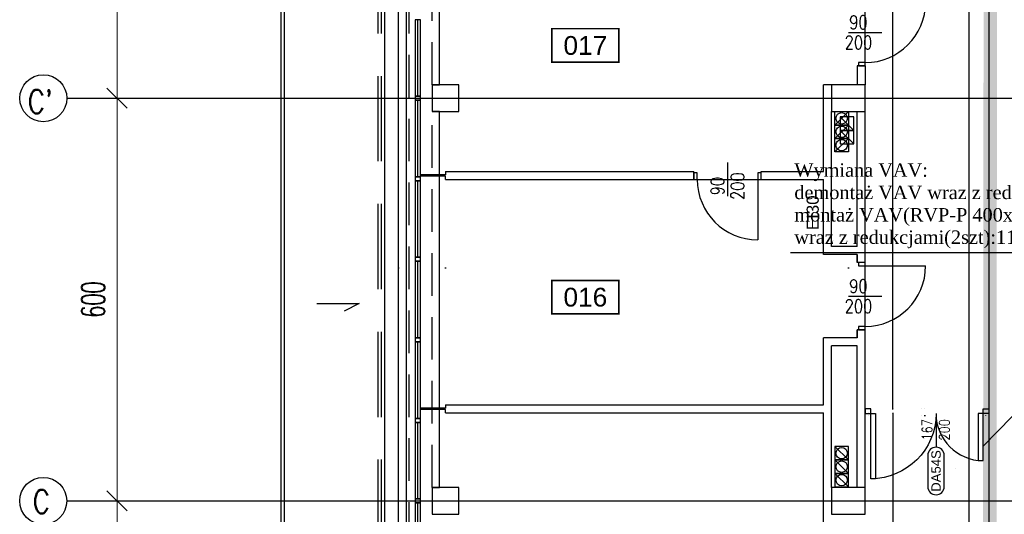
# Model space of a CAD drawing. Header units: centimetres. Extents: x -228435 to 46820, y -89367 to 152985.
# Tile 15 of 256: x -77480 to -62818, y 28800 to 36170. Entities that reach past the tile are written whole.
import ezdxf
from ezdxf.enums import TextEntityAlignment as Align

# ---------------------------------------------------------------- set-up
doc = ezdxf.new("R2010")
doc.units = ezdxf.units.CM
doc.header["$LTSCALE"] = 50
doc.header["$PDMODE"] = 35
doc.header["$PDSIZE"] = 0.1
for name, pattern in [('Kondygnacja  -0_5$0$DIVIDE', [31.75, 12.7, -6.35, 0, -6.35, 0, -6.35]), ('Kondygnacja  -0_5$0$DOT2', [3.175, 0, -3.175]), ('Kondygnacja  -0_5$0$HIDDEN', [9.525, 6.35, -3.175]), ('Osie rzutów$0$DASHDOT2', [12.7, 6.35, -3.175, 0, -3.175])]:
    doc.linetypes.add(name, pattern=pattern)
doc.layers.get('0').update_dxf_attribs({"color": 8})
doc.layers.get('DEFPOINTS').update_dxf_attribs({"color": 8})
for name, color, linetype in [('IS_zmiany 2024', 3, 'Continuous'), ('Kondygnacja  -0_5$0$ARCH_ETAPOWANIE', 8, 'Kondygnacja  -0_5$0$DIVIDE'), ('Kondygnacja  -0_5$0$ARCH_INFO_ETYK_DRZWI', 8, 'Continuous'), ('Kondygnacja  -0_5$0$ARCH_INFO_ETYK_DRZWI_IST', 8, 'Continuous'), ('Kondygnacja  -0_5$0$ARCH_INFO_ODPORNOŚĆ OGNIOWA', 8, 'Continuous'), ('Kondygnacja  -0_5$0$ARCH_INFO_OPISY', 8, 'Continuous'), ('Kondygnacja  -0_5$0$ARCH_MUROWANE_IST', 8, 'Continuous'), ('Kondygnacja  -0_5$0$ARCH_NIEWIDOK_IST', 8, 'Kondygnacja  -0_5$0$HIDDEN'), ('Kondygnacja  -0_5$0$ARCH_OTWORY_WENTYLACJA_IST', 8, 'Continuous'), ('Kondygnacja  -0_5$0$ARCH_WIDOK_IST', 8, 'Continuous'), ('Kondygnacja  -0_5$0$ARCH_WYBURZENIA', 8, 'Kondygnacja  -0_5$0$DOT2'), ('Kondygnacja  -0_5$0$ARCH_ŚLUSARKA_DRZWI', 8, 'Continuous'), ('Kondygnacja  -0_5$0$ARCH_ŚLUSARKA_DRZWI_IST', 8, 'Continuous'), ('Kondygnacja  -0_5$0$ARCH_ŚLUSARKA_OKNA_IST', 8, 'Continuous'), ('Kondygnacja  -0_5$0$ARCH_ŻELBET_IST', 8, 'Continuous'), ('Osie rzutów$0$ARCH_INFO_OSIE_IST', 8, 'Osie rzutów$0$DASHDOT2'), ('Osie rzutów$0$ARCH_INFO_OSIE_OPISY_IST', 8, 'Continuous'), ('Pomieszczenia -05$0$ARCH_INFO_AREA_ETYKIETY_200', 8, 'Continuous')]:
    doc.layers.add(name, color=color, linetype=linetype)
doc.layers.add('Kondygnacja  -0_5$0$ARCH_INFO_WYMIARY', color=8, linetype='Continuous', lineweight=9)
doc.layers.add('Osie rzutów$0$ARCH_INFO_WYMIARY', color=8, linetype='Continuous', lineweight=9)
doc.styles.add('Kondygnacja  -0_5$0$Arial', font='ARIAL.TTF')
doc.styles.add('Kondygnacja  -0_5$0$Romans', font='Romans.shx', dxfattribs={"width": 0.7})
doc.styles.add('Kondygnacja  -0_5$0$ROMANS-50-CM', font='romans.shx', dxfattribs={"width": 0.8, "height": 10})
doc.styles.add('Kondygnacja  -0_5$0$Standard', font='txt')
doc.styles.add('Osie rzutów$0$ROMANS-250-CM', font='romans.shx', dxfattribs={"width": 0.8, "height": 50})
doc.styles.add('Osie rzutów$0$wymiary_cuprum', font='Romans.shx', dxfattribs={"width": 0.6})
doc.styles.add('Pomieszczenia -05$0$Arial', font='ARIAL.TTF')
doc.dimstyles.new('Kondygnacja  -0_5$0$ISO-25', dxfattribs={"dimtxt": 2.5, "dimasz": 2.5, "dimexe": 1.25, "dimexo": 0.625, "dimtad": 1, "dimtxsty": 'Kondygnacja  -0_5$0$Standard', "dimcen": 2.5, "dimadec": 0, "dimazin": 0, "dimtfac": 1, "dimtmove": 0, "dimatfit": 3, "dimfxl": 1, "dimarcsym": 0})
doc.dimstyles.new('Kondygnacja  -0_5$0$Wymiary 1-100', dxfattribs={"dimtxt": 12, "dimasz": 10, "dimexe": 5, "dimexo": 0, "dimgap": 4, "dimtad": 1, "dimrnd": 0.5, "dimzin": 12, "dimdsep": 46, "dimtxsty": 'Kondygnacja  -0_5$0$Romans', "dimblk": 'Kondygnacja  -0_5$0$_Oblique', "dimcen": 10, "dimdle": 10, "dimclrt": 55, "dimazin": 0, "dimtfac": 1, "dimtmove": 1, "dimatfit": 3, "dimfxl": 8, "dimfxlon": 1, "dimtolj": 1, "dimtzin": 0, "dimarcsym": 0})
doc.dimstyles.new('Osie rzutów$0$ARCH_ CT', dxfattribs={"dimtxt": 20, "dimasz": 20, "dimexe": 12, "dimexo": 20, "dimgap": 5, "dimtad": 1, "dimdec": 1, "dimrnd": 0.5, "dimzin": 9, "dimdsep": 46, "dimtxsty": 'Osie rzutów$0$wymiary_cuprum', "dimblk": 'Osie rzutów$0$_Oblique', "dimcen": 8, "dimdle": 12, "dimclrd": 256, "dimclre": 256, "dimclrt": 55, "dimadec": 1, "dimazin": 0, "dimtfac": 1, "dimtdec": 1, "dimtmove": 1, "dimatfit": 2, "dimldrblk": 'Osie rzutów$0$_Dot', "dimfxl": 50, "dimtolj": 1, "dimtzin": 0, "dimlwd": -1, "dimlwe": -1, "dimarcsym": 0})

# ---------------------------------------------------------------- blocks, each defined once
blk = doc.blocks.new('Osie rzutów$0$_Oblique')
at = {"color": 0, "linetype": 'ByBlock', "lineweight": -2}
blk.add_line((-0.5, -0.5), (0.5, 0.5), dxfattribs=at)
blk = doc.blocks.new('*D320')
at = {"layer": 'DEFPOINTS', "color": 0}
for p in [(4545, 8600), (4511, 8000), (4545, 8000)]:
    blk.add_point(p, dxfattribs=at)
at = {"layer": 'Osie rzutów$0$ARCH_INFO_WYMIARY'}
for p, q in [((4511, 8608), (4511, 7992)), ((4530, 8600), (4503, 8600)), ((4530, 8000), (4503, 8000))]:
    blk.add_line(p, q, dxfattribs=at)
at = {"layer": 'Osie rzutów$0$ARCH_INFO_WYMIARY', "xscale": 30, "yscale": 30, "zscale": 30}
for p, rotation in [((4511, 8600), 90), ((4511, 8000), 270)]:
    blk.add_blockref('Osie rzutów$0$_Oblique', p, dxfattribs=dict(at, rotation=rotation))
at = {"layer": 'Osie rzutów$0$ARCH_INFO_WYMIARY', "color": 55, "insert": (4475.5, 8300), "char_height": 35, "attachment_point": 5, "rotation": 90, "style": 'Osie rzutów$0$wymiary_cuprum'}
blk.add_mtext('\\A1;600', dxfattribs=at)
blk = doc.blocks.new('Osie rzutów$0$_Dot')
at = {"color": 0, "linetype": 'ByBlock', "lineweight": -2}
blk.add_line((-0.5, 0), (-1, 0), dxfattribs=at)
at = {"color": 0, "linetype": 'ByBlock', "const_width": 0.5}
blk.add_lwpolyline([(-0.25, 0, 1), (0.25, 0, 1)], format="xyb", close=True, dxfattribs=at)
blk = doc.blocks.new('*D321')
at = {"layer": 'DEFPOINTS', "color": 0}
for p in [(4545, 8000), (4511, 7400), (4545, 7400)]:
    blk.add_point(p, dxfattribs=at)
at = {"layer": 'Osie rzutów$0$ARCH_INFO_WYMIARY'}
for p, q in [((4511, 8008), (4511, 7392)), ((4530, 8000), (4503, 8000)), ((4530, 7400), (4503, 7400))]:
    blk.add_line(p, q, dxfattribs=at)
at = {"layer": 'Osie rzutów$0$ARCH_INFO_WYMIARY', "xscale": 30, "yscale": 30, "zscale": 30}
for p, rotation in [((4511, 8000), 90), ((4511, 7400), 270)]:
    blk.add_blockref('Osie rzutów$0$_Oblique', p, dxfattribs=dict(at, rotation=rotation))
at = {"layer": 'Osie rzutów$0$ARCH_INFO_WYMIARY', "color": 55, "insert": (4475.5, 7700), "char_height": 35, "attachment_point": 5, "rotation": 90, "style": 'Osie rzutów$0$wymiary_cuprum'}
blk.add_mtext('\\A1;600', dxfattribs=at)
blk = doc.blocks.new('*D322')
at = {"layer": 'DEFPOINTS', "color": 0}
for p in [(4545, 7400), (4511, 6800), (4545, 6800)]:
    blk.add_point(p, dxfattribs=at)
at = {"layer": 'Osie rzutów$0$ARCH_INFO_WYMIARY'}
for p, q in [((4511, 7408), (4511, 6792)), ((4530, 7400), (4503, 7400)), ((4530, 6800), (4503, 6800))]:
    blk.add_line(p, q, dxfattribs=at)
at = {"layer": 'Osie rzutów$0$ARCH_INFO_WYMIARY', "xscale": 30, "yscale": 30, "zscale": 30}
for p, rotation in [((4511, 7400), 90), ((4511, 6800), 270)]:
    blk.add_blockref('Osie rzutów$0$_Oblique', p, dxfattribs=dict(at, rotation=rotation))
at = {"layer": 'Osie rzutów$0$ARCH_INFO_WYMIARY', "color": 55, "insert": (4475.5, 7100), "char_height": 35, "attachment_point": 5, "rotation": 90, "style": 'Osie rzutów$0$wymiary_cuprum'}
blk.add_mtext('\\A1;600', dxfattribs=at)
blk = doc.blocks.new('Kondygnacja  -0_5$0$T-drzwi_dół-200')
at = {"layer": 'Kondygnacja  -0_5$0$ARCH_INFO_ETYK_DRZWI'}
blk.add_line((0, 0), (0, -60), dxfattribs=at)
blk.add_lwpolyline([(-17.5, -77.5), (-17.5, -143.7, 1), (17.5, -143.7), (17.5, -77.5, 1)], format="xyb", close=True, dxfattribs=at)
at = {"layer": 'Kondygnacja  -0_5$0$ARCH_INFO_ETYK_DRZWI', "style": 'Kondygnacja  -0_5$0$Romans', "width": 0.8}
for tag, p in [('ADS_DRZWI:SZEROKOŚĆ', (-7.9, -23)), ('ADS_DRZWI:WYSOKOŚĆ', (29, -23))]:
    blk.add_attdef(tag, text='', height=22, rotation=90, dxfattribs=at).set_placement(p, align=Align.CENTER)
at = {"layer": 'Kondygnacja  -0_5$0$ARCH_INFO_ETYK_DRZWI', "color": 1, "style": 'Kondygnacja  -0_5$0$Arial'}
blk.add_attdef('ADS_DRZWI:ODPORNOŚĆ_OGNIOWA', text='', height=22, dxfattribs=at).set_placement((-0.1, 13.3), align=Align.BOTTOM_CENTER)
at = {"layer": 'Kondygnacja  -0_5$0$ARCH_INFO_ETYK_DRZWI', "style": 'Kondygnacja  -0_5$0$Arial'}
blk.add_attdef('ADS_DRZWI:SYMBOL', text='', height=20, rotation=90, dxfattribs=at).set_placement((0, -110.6), align=Align.MIDDLE)
blk = doc.blocks.new('Kondygnacja  -0_5$0$_Oblique')
at = {"color": 0, "linetype": 'ByBlock', "lineweight": -2}
blk.add_line((-0.5, -0.5), (0.5, 0.5), dxfattribs=at)
blk = doc.blocks.new('*D151')
at = {"layer": 'DEFPOINTS', "color": 0}
for p in [(-64890, 62540), (-64476, 62540), (-64890, 30370)]:
    blk.add_point(p, dxfattribs=at)
at = {"layer": 'Kondygnacja  -0_5$0$ARCH_INFO_WYMIARY', "color": 0, "lineweight": -2}
for p, q in [((-64484, 62540), (-64471, 62540)), ((-64476, 30360), (-64476, 62550)), ((-64496, 47990), (-64496, 48036)), ((-64476, 46455), (-64496, 47990)), ((-64484, 30370), (-64471, 30370))]:
    blk.add_line(p, q, dxfattribs=at)
at = {"layer": 'Kondygnacja  -0_5$0$ARCH_INFO_WYMIARY', "color": 0, "lineweight": -2, "xscale": 10, "yscale": 10, "zscale": 10}
for p, rotation in [((-64476, 62540), 90), ((-64476, 30370), 270)]:
    blk.add_blockref('Kondygnacja  -0_5$0$_Oblique', p, dxfattribs=dict(at, rotation=rotation))
at = {"layer": 'Kondygnacja  -0_5$0$ARCH_INFO_WYMIARY', "color": 55, "insert": (-64506, 48013), "char_height": 12, "attachment_point": 5, "rotation": 90, "style": 'Kondygnacja  -0_5$0$Romans'}
blk.add_mtext('\\A1;32170', dxfattribs=at)
blk = doc.blocks.new('*D97')
at = {"layer": 'DEFPOINTS', "color": 0}
for p in [(-64890, 30300), (-64890, 17770), (-64476, 17770)]:
    blk.add_point(p, dxfattribs=at)
at = {"layer": 'Kondygnacja  -0_5$0$ARCH_INFO_WYMIARY', "color": 0, "lineweight": -2}
for p, q in [((-64484, 30300), (-64471, 30300)), ((-64476, 30310), (-64476, 17760)), ((-64484, 17770), (-64471, 17770))]:
    blk.add_line(p, q, dxfattribs=at)
at = {"layer": 'Kondygnacja  -0_5$0$ARCH_INFO_WYMIARY', "color": 0, "lineweight": -2, "xscale": 10, "yscale": 10, "zscale": 10}
for p, rotation in [((-64476, 30300), 90), ((-64476, 17770), 270)]:
    blk.add_blockref('Kondygnacja  -0_5$0$_Oblique', p, dxfattribs=dict(at, rotation=rotation))
at = {"layer": 'Kondygnacja  -0_5$0$ARCH_INFO_WYMIARY', "color": 55, "insert": (-64486, 24035), "char_height": 12, "attachment_point": 5, "rotation": 90, "style": 'Kondygnacja  -0_5$0$Romans'}
blk.add_mtext('\\A1;12530', dxfattribs=at)
blk = doc.blocks.new('*D111')
at = {"layer": 'DEFPOINTS', "color": 0}
for p in [(-63339, 38800), (-63050, 38800), (-63050, 19095)]:
    blk.add_point(p, dxfattribs=at)
at = {"layer": 'Kondygnacja  -0_5$0$ARCH_INFO_WYMIARY', "color": 0, "lineweight": -2}
for p, q in [((-63331, 38800), (-63344, 38800)), ((-63339, 19085), (-63339, 38810)), ((-63331, 19095), (-63344, 19095))]:
    blk.add_line(p, q, dxfattribs=at)
at = {"layer": 'Kondygnacja  -0_5$0$ARCH_INFO_WYMIARY', "color": 0, "lineweight": -2, "xscale": 10, "yscale": 10, "zscale": 10}
for p, rotation in [((-63339, 38800), 90), ((-63339, 19095), 270)]:
    blk.add_blockref('Kondygnacja  -0_5$0$_Oblique', p, dxfattribs=dict(at, rotation=rotation))
at = {"layer": 'Kondygnacja  -0_5$0$ARCH_INFO_WYMIARY', "color": 55, "insert": (-63349, 27500), "char_height": 12, "attachment_point": 5, "rotation": 90, "style": 'Kondygnacja  -0_5$0$Romans'}
blk.add_mtext('\\A1;19705', dxfattribs=at)
blk = doc.blocks.new('Kondygnacja  -0_5$0$_Dot')
at = {"color": 0, "linetype": 'ByBlock', "lineweight": -2}
blk.add_line((-0.5, 0), (-1, 0), dxfattribs=at)
at = {"color": 0, "linetype": 'ByBlock', "const_width": 0.5}
blk.add_lwpolyline([(-0.25, 0, 1), (0.25, 0, 1)], format="xyb", close=True, dxfattribs=at)
blk = doc.blocks.new('Kondygnacja  -0_5$0$DRZWI90')
blk.add_line((-45, 0), (-45, 90))
at = {"lineweight": -3}
for p, q in [((0, -25), (0, 25)), ((45, 0), (-45, 0))]:
    blk.add_line(p, q, dxfattribs=at)
for points in [[(-50, -10), (-45, -10), (-45, 0), (-50, 0)], [(45, -10), (50, -10), (50, 0), (45, 0)]]:
    blk.add_lwpolyline(points, close=True, dxfattribs=at)
blk.add_arc((-45, 0), 90, 0, 90, dxfattribs=at)
blk = doc.blocks.new('Pomieszczenia -05$0$etykieta_numer')
at = {"color": 0, "linetype": 'ByBlock', "const_width": 2.44}
blk.add_lwpolyline([(-50, -50), (-50, 0), (50, 0), (50, -50)], close=True, dxfattribs=at)
at = {"color": 0, "linetype": 'ByBlock', "style": 'Pomieszczenia -05$0$Arial'}
blk.add_attdef('AECAREA:NUMBER', text='', height=28, dxfattribs=at).set_placement((0, -25), align=Align.MIDDLE)
blk = doc.blocks.new('Osie rzutów')
at = {"layer": 'Osie rzutów$0$ARCH_INFO_OSIE_IST', "ltscale": 10}
for p, q in [((4930, 12510), (4930, 4623.26)), ((5000, 12510), (5000, 4512.32)), ((5600, 12510), (5600, 4512.32)), ((4436.24, 8000), (15156.54, 8000)), ((4436.04, 7400), (15156.54, 7400))]:
    blk.add_line(p, q, dxfattribs=at)
at = {"layer": 'Osie rzutów$0$ARCH_INFO_OSIE_OPISY_IST'}
for centre in [(4401.24, 8000), (4401.04, 7400)]:
    blk.add_circle(centre, 35, dxfattribs=at)
at = {"layer": 'Osie rzutów$0$ARCH_INFO_OSIE_OPISY_IST', "style": 'Osie rzutów$0$ROMANS-250-CM', "width": 0.8}
for s, p in [("C'", (4378.21, 7977.41)), ('C', (4385.69, 7381.45))]:
    blk.add_text(s, height=35, dxfattribs=at).set_placement(p)
at = {"layer": 'Osie rzutów$0$ARCH_INFO_WYMIARY'}
for base, p1, p2, picture, middle in [((4511.04, 8000), (4544.98, 8600), (4544.98, 8000), '*D320', (4475.54, 8300)), ((4511.04, 7400), (4544.98, 8000), (4544.98, 7400), '*D321', (4475.54, 7700)), ((4511.04, 6800), (4544.98, 7400), (4544.98, 6800), '*D322', (4475.54, 7100))]:
    dim = blk.add_linear_dim(base=base, p1=p1, p2=p2, angle=270, dimstyle='Osie rzutów$0$ARCH_ CT', override={"dimtxt": 35, "dimasz": 30, "dimexe": 8, "dimexo": 15, "dimgap": 18, "dimdle": 8}, dxfattribs=at)
    dim.commit()
    dim.dimension.update_dxf_attribs({"geometry": picture, "text_midpoint": middle})

msp = doc.modelspace()

# ---------------------------------------------------------------- linework, layer by layer
at = {"layer": 'IS_zmiany 2024', "color": 2}
msp.add_line((-66000, 32700), (-59010.226, 32700), dxfattribs=at)
at = {"layer": 'Kondygnacja  -0_5$0$ARCH_ETAPOWANIE', "ltscale": 10, "const_width": 200, "elevation": 3000}
msp.add_lwpolyline([(-71680, -5690), (-71680, 9430), (-65010, 9430), (-65010, 10860), (-63050, 10860), (-62990, 77200), (-59020, 77200), (-59020, 89588.736), (-59420, 89588.736), (-59420.034, 102625.822), (-71890, 102620.19), (-71890, 102620.19), (-32748.04, 102637.868)], dxfattribs=at)
at = {"layer": 'Kondygnacja  -0_5$0$ARCH_MUROWANE_IST', "ltscale": 4}
for p, q in [((-63050, 38800), (-63050, 19095)), ((-64890, 35480), (-65010, 35480)), ((-65010, 35480), (-65010, 35200)), ((-64890, 35480), (-64890, 35200)), ((-65510, 33910), (-65510, 35200)), ((-64890, 35200), (-65510, 35200)), ((-65390, 32790), (-65390, 34800)), ((-65010, 32790), (-65010, 34800)), ((-64890, 32550), (-64890, 34800)), ((-71140, 33910), (-67440, 33910)), ((-71140, 33910), (-71140, 33860)), ((-67440, 33790), (-67440, 33910)), ((-66440, 33910), (-65510, 33910)), ((-66440, 33790), (-66440, 33910)), ((-71140, 33860), (-71510, 33860)), ((-71140, 33840), (-71510, 33840)), ((-71140, 33790), (-71140, 33840)), ((-71140, 33790), (-67440, 33790)), ((-66440, 33790), (-65510, 33790)), ((-65510, 32670), (-65510, 33790)), ((-65010, 32790), (-65390, 32790)), ((-65010, 32670), (-65510, 32670)), ((-65010, 32550), (-65010, 32670)), ((-65010, 32670), (-65010, 32550)), ((-64890, 32550), (-65010, 32550)), ((-65010, 31500), (-65010, 31550)), ((-64890, 31550), (-65010, 31550)), ((-65010, 31550), (-65010, 31430)), ((-64890, 31500), (-64890, 31550)), ((-65510, 30430), (-65510, 31430)), ((-65010, 31430), (-65510, 31430)), ((-65010, 31430), (-65010, 31500)), ((-64890, 29200), (-64890, 31500)), ((-65390, 29200), (-65390, 31310)), ((-65010, 31310), (-65390, 31310)), ((-65010, 29200), (-65010, 31310)), ((-71140, 30380), (-71510, 30380)), ((-71140, 30360), (-71510, 30360)), ((-71140, 30430), (-65510, 30430)), ((-71140, 30430), (-71140, 30380)), ((-71140, 30310), (-71140, 30360)), ((-71140, 30310), (-65510, 30310)), ((-65510, 28640), (-65510, 30310))]:
    msp.add_line(p, q, dxfattribs=at)
at = {"layer": 'Kondygnacja  -0_5$0$ARCH_NIEWIDOK_IST', "ltscale": 2}
for p, q in [((-71680, 11200), (-71680, 51868.29)), ((-71340, 35200), (-71340, 40800)), ((-71340, 29200), (-71340, 34800))]:
    msp.add_line(p, q, dxfattribs=at)
at = {"layer": 'Kondygnacja  -0_5$0$ARCH_NIEWIDOK_IST', "ltscale": 4}
for points in [[(-72140, 11200), (-72140.002, 43850), (-73140.002, 44850), (-72140.002, 45850), (-71590, 45850)], [(-72090.015, 11200), (-72090.002, 43870.711), (-73069.291, 44850), (-72119.291, 45800), (-71590, 45800)]]:
    msp.add_lwpolyline(points, dxfattribs=at)
at = {"layer": 'Kondygnacja  -0_5$0$ARCH_OTWORY_WENTYLACJA_IST'}
for p, q in [((-65140, 34800), (-65340, 34600)), ((-65260, 34720), (-65060, 34520)), ((-65140, 34600), (-65340, 34400)), ((-65260, 34520), (-65060, 34320)), ((-65140, 34400), (-65340, 34200)), ((-65140, 29610), (-65340, 29810)), ((-65140, 29410), (-65340, 29610)), ((-65140, 29210), (-65340, 29410))]:
    msp.add_line(p, q, dxfattribs=at)
for points in [[(-65140, 34600), (-65340, 34600), (-65340, 34800), (-65140, 34800)], [(-65260, 34520), (-65060, 34520), (-65060, 34720), (-65260, 34720)], [(-65140, 34400), (-65340, 34400), (-65340, 34600), (-65140, 34600)], [(-65260, 34320), (-65060, 34320), (-65060, 34520), (-65260, 34520)], [(-65140, 34200), (-65340, 34200), (-65340, 34400), (-65140, 34400)], [(-65140, 29810), (-65340, 29810), (-65340, 29610), (-65140, 29610)], [(-65140, 29610), (-65340, 29610), (-65340, 29410), (-65140, 29410)], [(-65140, 29410), (-65340, 29410), (-65340, 29210), (-65140, 29210)]]:
    msp.add_lwpolyline(points, close=True, dxfattribs=at)
for centre in [(-65240, 34700), (-65240, 34500), (-65240, 34300), (-65240, 29710), (-65240, 29510), (-65240, 29310)]:
    msp.add_circle(centre, 85, dxfattribs=at)
at = {"layer": 'Kondygnacja  -0_5$0$ARCH_WIDOK_IST'}
for p, q in [((-73540, 67150), (-73540, 10780)), ((-73590, 67100), (-73590, 10680)), ((-72040, 10780), (-72040, 50600)), ((-71840, 10776.088), (-71840, 50600)), ((-73054.905, 31941.587), (-72424.668, 31941.587)), ((-72424.668, 31941.587), (-72649.549, 31825.438))]:
    msp.add_line(p, q, dxfattribs=at)
for points in [[(-71680, 11200), (-71720, 11200), (-71720, 51868.29)], [(-71340, 35200), (-71230, 35200), (-71230, 40800), (-71340, 40800)], [(-71340, 29200), (-71230, 29200), (-71230, 34800), (-71340, 34800)]]:
    msp.add_lwpolyline(points, dxfattribs=at)
at = {"layer": 'Kondygnacja  -0_5$0$ARCH_WYBURZENIA', "ltscale": 6}
for p, q in [((-64840, 30320), (-64050, 30320)), ((-63100, 30270), (-63100, 29370))]:
    msp.add_line(p, q, dxfattribs=at)
for points in [[(-64890, 30270), (-64840, 30270), (-64840, 30370), (-64890, 30370)], [(-64840, 30270), (-64050, 30270), (-64050, 30370), (-64840, 30370)], [(-64000, 30370), (-64050, 30370), (-64050, 30270), (-64000, 30270)], [(-63050, 30370), (-63100, 30370), (-63100, 30270), (-63050, 30270)]]:
    msp.add_lwpolyline(points, close=True, dxfattribs=at)
msp.add_arc((-63100, 30270), 900, 180, 270, dxfattribs=at)
at = {"layer": 'Kondygnacja  -0_5$0$ARCH_ŚLUSARKA_DRZWI', "linetype": 'Continuous', "lineweight": -3}
for points in [[(-64805, 30370), (-64890, 30370), (-64890, 30300), (-64805, 30300)], [(-63135, 30370), (-63050, 30370), (-63050, 30300), (-63135, 30300)], [(-64805, 30300), (-64735, 30300), (-64735, 29330), (-64805, 29330)], [(-63135, 30300), (-63205, 30300), (-63205, 29600), (-63135, 29600)]]:
    msp.add_lwpolyline(points, close=True, dxfattribs=at)
at = {"layer": 'Kondygnacja  -0_5$0$ARCH_ŚLUSARKA_DRZWI', "linetype": 'Continuous', "lineweight": -3, "extrusion": (0, 0, -1)}
msp.add_arc((64805, 30300), 970, 180, 270, dxfattribs=at)
at = {"layer": 'Kondygnacja  -0_5$0$ARCH_ŚLUSARKA_DRZWI', "linetype": 'Continuous', "lineweight": -3}
msp.add_arc((-63135, 30300), 700, 180, 270, dxfattribs=at)
at = {"layer": 'Kondygnacja  -0_5$0$ARCH_ŚLUSARKA_OKNA_IST'}
for p, q in [((-71550, 35030), (-71550, 36170)), ((-71550, 33830), (-71550, 34970)), ((-71550, 32630), (-71550, 33770)), ((-71550, 31430), (-71550, 32570)), ((-71550, 30230), (-71550, 31370)), ((-71550, 29030), (-71550, 30170)), ((-71550, 27830), (-71550, 28970))]:
    msp.add_line(p, q, dxfattribs=at)
for points in [[(-71510, 35030), (-71510, 36170), (-71590, 36170), (-71590, 35030)], [(-71510, 34970), (-71510, 35030), (-71590, 35030), (-71590, 34970)], [(-71510, 33830), (-71510, 34970), (-71590, 34970), (-71590, 33830)], [(-71510, 33770), (-71510, 33830), (-71590, 33830), (-71590, 33770)], [(-71510, 32630), (-71510, 33770), (-71590, 33770), (-71590, 32630)], [(-71510, 32570), (-71510, 32630), (-71590, 32630), (-71590, 32570)], [(-71510, 31430), (-71510, 32570), (-71590, 32570), (-71590, 31430)], [(-71510, 31370), (-71510, 31430), (-71590, 31430), (-71590, 31370)], [(-71510, 30230), (-71510, 31370), (-71590, 31370), (-71590, 30230)], [(-71510, 30170), (-71510, 30230), (-71590, 30230), (-71590, 30170)], [(-71510, 29030), (-71510, 30170), (-71590, 30170), (-71590, 29030)], [(-71510, 28970), (-71510, 29030), (-71590, 29030), (-71590, 28970)], [(-71510, 27830), (-71510, 28970), (-71590, 28970), (-71590, 27830)]]:
    msp.add_lwpolyline(points, close=True, dxfattribs=at)
at = {"layer": 'Kondygnacja  -0_5$0$ARCH_ŻELBET_IST', "ltscale": 4}
for points in [[(-71340, 34800), (-70940, 34800), (-70940, 35200), (-71340, 35200)], [(-65390, 34800), (-64890, 34800), (-64890, 35200), (-65390, 35200)], [(-71340, 28800), (-70940, 28800), (-70940, 29200), (-71340, 29200)], [(-65390, 28800), (-64890, 28800), (-64890, 29200), (-65390, 29200)]]:
    msp.add_lwpolyline(points, close=True, dxfattribs=at)

# ---------------------------------------------------------------- block references
at = {"layer": 'Kondygnacja  -0_5$0$ARCH_INFO_ETYK_DRZWI', "linetype": 'Continuous', "lineweight": -3}
ref = msp.add_blockref('Kondygnacja  -0_5$0$T-drzwi_dół-200', (-63835, 30220), dxfattribs=dict(at, xscale=7, yscale=7, zscale=7))
ref.add_attrib('ADS_DRZWI:WYSOKOŚĆ', '200', dxfattribs={"height": 154, "rotation": 90, "style": 'Kondygnacja  -0_5$0$Romans', "width": 0.8}).set_placement((-63632, 30059), align=Align.CENTER)
ref.add_attrib('ADS_DRZWI:SZEROKOŚĆ', '167', dxfattribs={"height": 154, "rotation": 90, "style": 'Kondygnacja  -0_5$0$Romans', "width": 0.8}).set_placement((-63890.372, 30059), align=Align.CENTER)
ref.add_attrib('ADS_DRZWI:SYMBOL', 'DA54S', dxfattribs={"height": 140, "rotation": 90, "style": 'Kondygnacja  -0_5$0$Arial'}).set_placement((-63835, 29445.881), align=Align.MIDDLE)
at = {"layer": 'Kondygnacja  -0_5$0$ARCH_ŚLUSARKA_DRZWI_IST', "xscale": 10, "yscale": 10, "zscale": 10}
for p, rotation in [((-64890, 35980), 270), ((-66940, 33790), 180), ((-64890, 32050), 270)]:
    msp.add_blockref('Kondygnacja  -0_5$0$DRZWI90', p, dxfattribs=dict(at, rotation=rotation))
at = {"layer": 'Osie rzutów$0$ARCH_INFO_OSIE_OPISY_IST', "xscale": 10, "yscale": 10, "zscale": 10}
msp.add_blockref('Osie rzutów', (-121140, -45000), dxfattribs=at)
at = {"layer": 'Pomieszczenia -05$0$ARCH_INFO_AREA_ETYKIETY_200', "linetype": 'Continuous', "lineweight": -3, "xscale": 10, "yscale": 10, "zscale": 10}
for p, values in [((-69056.357, 36035.97), {'AECAREA:NUMBER': '017'}), ((-69056.357, 32285.806), {'AECAREA:NUMBER': '016'})]:
    msp.add_blockref('Pomieszczenia -05$0$etykieta_numer', p, dxfattribs=at).add_auto_attribs(values)

# ---------------------------------------------------------------- texts
at = {"layer": 'IS_zmiany 2024', "color": 2, "insert": (-65944.503, 34029.723, 7680), "char_height": 200, "width": 7218.04854, "attachment_point": 1}
msp.add_mtext('\\fTimes New Roman|b0|i0|c238|p18;\\A1;Wymiana VAV:\\Pdemontaż VAV wraz z redukcjami.\\Pmontaż VAV(RVP-P 400x405 Vw=4584m3/h)\\Pwraz z redukcjami(2szt):1100x400/400x405,L=500mm', dxfattribs=at)
at = {"layer": 'Kondygnacja  -0_5$0$ARCH_INFO_ETYK_DRZWI_IST', "char_height": 200, "width": 100, "attachment_point": 5, "line_spacing_factor": 0.9, "style": 'Kondygnacja  -0_5$0$ROMANS-50-CM'}
for insert in [(-64990, 35980), (-64990, 32050)]:
    msp.add_mtext('90\\P200', dxfattribs=dict(at, insert=insert))
at = {"layer": 'Kondygnacja  -0_5$0$ARCH_INFO_ETYK_DRZWI_IST', "insert": (-66940, 33690), "char_height": 200, "width": 100, "attachment_point": 5, "rotation": 90, "line_spacing_factor": 0.9, "style": 'Kondygnacja  -0_5$0$ROMANS-50-CM'}
msp.add_mtext('90\\P200', dxfattribs=at)
at = {"layer": 'Kondygnacja  -0_5$0$ARCH_INFO_ODPORNOŚĆ OGNIOWA', "insert": (-65820.54, 33292.733), "char_height": 180, "width": 533.32525, "attachment_point": 5, "rotation": 90, "style": 'Kondygnacja  -0_5$0$Arial'}
msp.add_mtext('\\PEI30', dxfattribs=at)

# ---------------------------------------------------------------- dimensions: what is measured, and where the dimension line sits
at = {"layer": 'Kondygnacja  -0_5$0$ARCH_INFO_WYMIARY'}
for base, p1, p2, picture, middle in [((-64476.423, 62540), (-64890, 30370), (-64890, 62540), '*D151', (-64495.679, 47994.46)), ((-63338.705, 38800), (-63050, 19095), (-63050, 38800), '*D111', (-63338.705, 27500.056))]:
    dim = msp.add_linear_dim(base=base, p1=p1, p2=p2, angle=90, dimstyle='Kondygnacja  -0_5$0$Wymiary 1-100', dxfattribs=at)
    dim.commit()
    dim.dimension.update_dxf_attribs({"geometry": picture, "text_midpoint": middle, "dimtype": 160})
dim = msp.add_linear_dim(base=(-64476.423, 17770), p1=(-64890, 30300), p2=(-64890, 17770), angle=90, dimstyle='Kondygnacja  -0_5$0$Wymiary 1-100', dxfattribs=at)
dim.commit()
dim.dimension.update_dxf_attribs({"geometry": '*D97', "text_midpoint": (-64486.423, 24035)})

# ---------------------------------------------------------------- leaders
at = {"layer": 'Kondygnacja  -0_5$0$ARCH_INFO_OPISY'}
msp.add_leader([(-63138.263, 29810.587), (-62262.045, 30709.546), (-59502.878, 30709.546)], dimstyle='Kondygnacja  -0_5$0$ISO-25', override={"dimscale": 5, "dimasz": 2, "dimtad": 0, "dimldrblk": 'Kondygnacja  -0_5$0$_Dot'}, dxfattribs=at)

doc.saveas('drawing.dxf')
